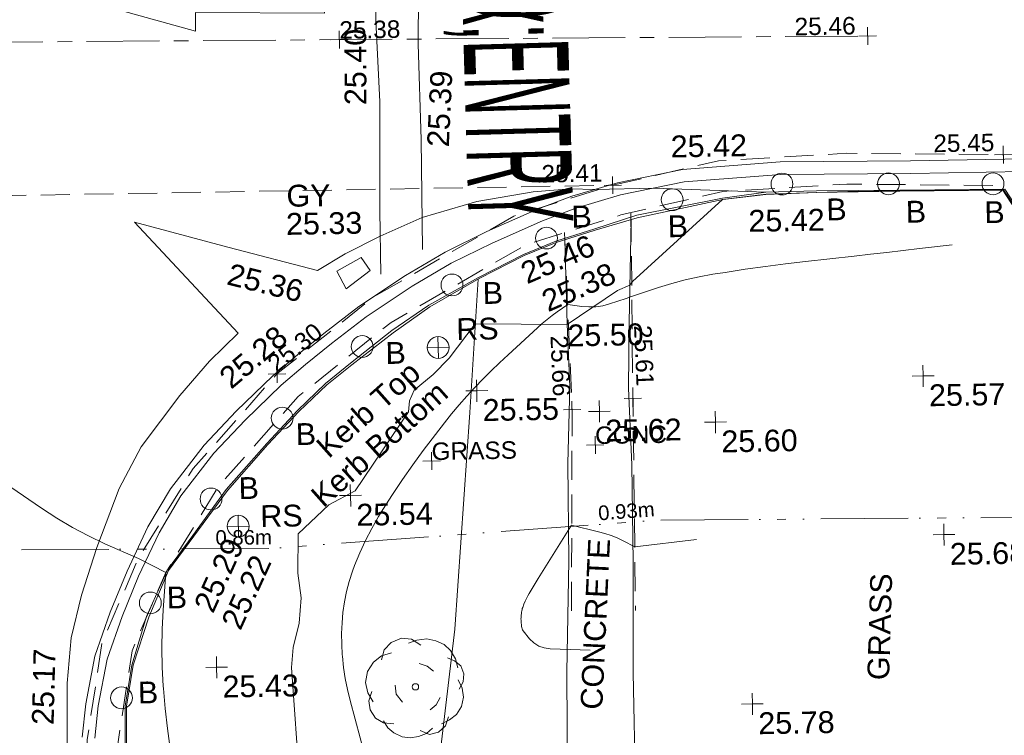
# Model space of a CAD drawing. Header units: millimetres. Extents: x -287732 to 520720, y -88450 to 287754.
# Tile 58 of 256: x -210665 to -193752, y 69863 to 82152. Entities that reach past the tile are written whole.
import ezdxf

# ---------------------------------------------------------------- set-up
doc = ezdxf.new("R2010")
doc.units = ezdxf.units.MM
for name, pattern in [('IMPORT-CENTER _6_', [2000, 1250, -250, 250, -250]), ('IMPORT-DASHED _2_', [750, 500, -250]), ('IMPORT-UG_EIR_QLB2 _2_', [2750, 1500, -300, 0, -300, 150, -300, 0, -200]), ('IMPORT-UG_ELEC_STREET LIGHTING_QLB2 _2_', [2700, 1500, -300, 0, -250, 150, -300, 0, -200])]:
    doc.linetypes.add(name, pattern=pattern)
for name, color, linetype, lineweight, true_color in [('00_TOPO_FOOTPATH', 7, 'Continuous', 9, 0xa50000), ('00_TOPO_FURN_BOLLARD', 7, 'Continuous', 9, 0x666666), ('00_TOPO_FURN_SIGN', 7, 'Continuous', 9, 0x666666), ('00_TOPO_KERB_BOTTOM', 1, 'Continuous', 9, 0xff0000), ('00_TOPO_KERB_TOP', 7, 'Continuous', 9, 0xa500a5), ('00_TOPO_LEVEL_SPOT', 7, 'Continuous', 9, 0x666666), ('00_TOPO_ROAD_MARKING_ARROWS', 7, 'Continuous', 9, 0x999999), ('00_TOPO_ROAD_MARKING_WHITE_CONTINUOUS', 7, 'Continuous', 9, 0x999999), ('00_TOPO_ROAD_MARKING_WHITE_DASH', 7, 'Continuous', 9, 0x999999), ('00_TOPO_ROAD_MARKING_YELLOW_CONTINUOUS', 40, 'Continuous', 9, 0xffbf00), ('00_TOPO_SERV_GULLY', 7, 'Continuous', 9, 0x5252a5), ('00_TOPO_TREE', 7, 'Continuous', 9, 0x666666), ('00_UAV_FORM_LINES', 7, 'Continuous', 9, 0x666666), ('01_DTM_CONTOUR_MNR', 7, 'Continuous', 9, 0xa5a552), ('12333-PUM-2D-U-0001-C01 - Rev2_REVIT IMPORT_dwg', 7, 'Continuous', 9, 0x767676), ('CONTOURS_MINOR', 7, 'Continuous', 9, 0x00a5a5), ('FORM_LINE', 7, 'IMPORT-DASHED _2_', 9, 0x00a500), ('FORM_LINE_LVL', 7, 'Continuous', 9, 0x00a500), ('PUM-EIRCOMM-NOTES', 6, 'Continuous', 9, 0xff00ff), ('PUM-EIRCOMM-QLB2', 6, 'IMPORT-UG_EIR_QLB2 _2_', 9, 0xff00ff), ('ROAD_CROWNLINE', 7, 'IMPORT-CENTER _6_', 9, 0xa500a5), ('ROAD_CROWNLINE_LVL', 7, 'Continuous', 9, 0xa500a5)]:
    doc.layers.add(name, color=color, linetype=linetype, lineweight=lineweight, true_color=true_color)
for name, color, linetype, lineweight in [('00_TOPO_ROAD_TEXT', 7, 'Continuous', 9), ('00_TOPO_SURFACE', 7, 'Continuous', 9), ('00_TOPO_SURVEY_TEXT', 7, 'Continuous', 9), ('CHANGE_OF_SURFACE', 7, 'IMPORT-DASHED _2_', 9), ('CHANGE_OF_SURFACE_LVL', 7, 'Continuous', 9), ('Text', 7, 'Continuous', 9), ('TEXT_TXT', 7, 'Continuous', 9)]:
    doc.layers.add(name, color=color, linetype=linetype, lineweight=lineweight)
doc.styles.add('Arial_1', font='arial.ttf', dxfattribs={"height": 250})
doc.styles.add('Arial_3', font='arial.ttf', dxfattribs={"height": 300})
doc.styles.add('Swis721 Lt BT_13', font='swissl.ttf', dxfattribs={"width": 0.341864, "height": 1700})
doc.styles.add('Swis721 Lt BT_2', font='swissl.ttf', dxfattribs={"height": 375})
doc.styles.add('Swis721 Lt BT_23', font='swissl.ttf', dxfattribs={"width": 0.371776, "height": 1800})
doc.styles.add('Swis721 Lt BT_24', font='swissl.ttf', dxfattribs={"width": 0.393621, "height": 1500})

# ---------------------------------------------------------------- blocks, each defined once
blk = doc.blocks.new('12333-PUM-2D-U-0001-C01 - Rev2_REVIT IMPORT_dwg_CONIFEROUS_TREE-2077068-Site Location Plan Proposed')
at = {"layer": '00_TOPO_TREE', "color": 254, "true_color": 0xcccccc, "flags": 128}
for points in [[(-1889, 1546), (-1718, 2118), (-1317, 2519), (-744, 2748), (-172, 2691), (344, 2347)], [(-344, 2462), (115, 2634), (687, 2691), (1202, 2576), (1660, 2347), (2004, 2004), (2290, 1546), (2405, 1031)], [(-2405, -802), (-2691, -286), (-2805, 286), (-2691, 916), (-2347, 1431), (-1889, 1775), (-1317, 1947)], [(229, 1317), (687, 1145), (1031, 859)], [(1832, 1603), (2233, 1431), (2576, 1145), (2748, 687), (2691, 229), (2462, -172)], [(-744, -859), (-1088, -401), (-1145, 115)], [(2405, 344), (2634, -115), (2691, -630), (2576, -1145), (2290, -1603), (1889, -1889), (1431, -2118)], [(-1260, -2061), (-1832, -2004), (-2290, -1718), (-2576, -1260), (-2634, -744), (-2462, -229)], [(1374, -630), (1145, -1031), (802, -1317)], [(916, -2347), (573, -2634), (115, -2805), (-344, -2863), (-802, -2805), (-1260, -2576), (-1603, -2290), (-1832, -1889)], [(1832, -1718), (1660, -2233), (1260, -2576), (744, -2691), (229, -2462)]]:
    blk.add_lwpolyline(points, dxfattribs=at)
at = {"layer": '00_TOPO_TREE', "color": 254, "true_color": 0xcccccc}
blk.add_circle((0, 0), 177, dxfattribs=at)
blk = doc.blocks.new('12333-PUM-2D-U-0001-C01 - Rev2_REVIT IMPORT_dwg_MSL_Bollard_2-2077182-Site Location Plan Proposed')
at = {"layer": '00_TOPO_FURN_BOLLARD', "color": 254, "true_color": 0xcccccc}
blk.add_circle((0, 0), 62.5, dxfattribs=at)
blk = doc.blocks.new('12333-PUM-2D-U-0001-C01 - Rev2_REVIT IMPORT_dwg_MSL_RoadSign_SYM-2077193-Site Location Plan Proposed')
at = {"layer": '00_TOPO_FURN_SIGN', "color": 254, "true_color": 0xcccccc}
for p, q in [((0, -500), (0, 500)), ((-500, 0), (500, 0))]:
    blk.add_line(p, q, dxfattribs=at)
blk.add_circle((0, 0), 500, dxfattribs=at)
blk = doc.blocks.new('12333-PUM-2D-U-0001-C01 - Rev2_REVIT IMPORT_dwg_MM-2077200-Site Location Plan Proposed')
at = {"layer": '00_TOPO_LEVEL_SPOT', "color": 254, "true_color": 0xcccccc, "flags": 128}
for points in [[(500, 0), (0, 0), (0, 500)], [(0, -500), (0, 0), (-500, 0)]]:
    blk.add_lwpolyline(points, dxfattribs=at)
blk = doc.blocks.new('12333-PUM-2D-U-0001-C01 - Rev2_REVIT IMPORT_dwg_MGS62954_T2_Galway_ITM_3d_Rev1-2077680-Site Location Plan Proposed')
at = {"layer": '00_TOPO_FOOTPATH', "color": 254, "true_color": 0xcccccc, "flags": 128}
for points in [[(533703202, 725637622), (533703137, 725635859), (533703108, 725634728), (533703141, 725633414), (533703134, 725631740), (533703100, 725629838), (533703109, 725627861), (533703121, 725626395)], [(533701840, 725626090), (533701941, 725627937), (533701960, 725629878), (533702029, 725631783), (533702044, 725633456), (533702097, 725634778), (533702072, 725635844), (533702058, 725637298)]]:
    blk.add_lwpolyline(points, dxfattribs=at)
at = {"layer": '00_TOPO_KERB_BOTTOM', "color": 254, "true_color": 0xcccccc, "flags": 128}
for points in [[(533711873, 725626316), (533711900, 725628397), (533711900, 725630583), (533711923, 725632282), (533711909, 725633712), (533711905, 725634546), (533711260, 725635501), (533710358, 725636869), (533709628, 725638035), (533707823, 725638047), (533706396, 725638062), (533705524, 725638053), (533704780, 725637963), (533703299, 725637695)], [(533703299, 725637695), (533702574, 725637475), (533701901, 725637276), (533701342, 725637057), (533700566, 725636676), (533699701, 725636212), (533699057, 725635788), (533698339, 725635244), (533697907, 725634902), (533697418, 725634444), (533696876, 725633888), (533696169, 725633110), (533695582, 725632330), (533695134, 725631748), (533694762, 725630954), (533694495, 725630124), (533694367, 725629419), (533694344, 725628205), (533694315, 725626646), (533694278, 725624866), (533694252, 725623326), (533694225, 725621808)]]:
    blk.add_lwpolyline(points, dxfattribs=at)
at = {"layer": '00_TOPO_KERB_TOP', "color": 254, "true_color": 0xcccccc, "flags": 128}
for points in [[(533711818, 725626316), (533711845, 725628398), (533711845, 725630584), (533711868, 725632282), (533711854, 725633711), (533711863, 725634532), (533711228, 725635477), (533710326, 725636849), (533709597, 725638019), (533707823, 725638031), (533706395, 725638032), (533705525, 725638015), (533704781, 725637938), (533703308, 725637651)], [(533703308, 725637651), (533702581, 725637452), (533701909, 725637254), (533701352, 725637036), (533700577, 725636655), (533699718, 725636185), (533699083, 725635748), (533698363, 725635212), (533697929, 725634876), (533697435, 725634427), (533696893, 725633872), (533696187, 725633095), (533695600, 725632316), (533695154, 725631736), (533694802, 725630943), (533694517, 725630119), (533694390, 725629417), (533694367, 725628204), (533694339, 725626646), (533694301, 725624866), (533694275, 725623335), (533694249, 725621808)]]:
    blk.add_lwpolyline(points, dxfattribs=at)
at = {"layer": '00_TOPO_ROAD_MARKING_ARROWS', "color": 254, "true_color": 0xcccccc, "flags": 128}
blk.add_lwpolyline([(533698000, 725641260), (533695780, 725641310), (533695780, 725640990), (533694360, 725641410), (533695780, 725641720), (533695770, 725641480), (533698010, 725641440)], close=True, dxfattribs=at)
at = {"layer": '00_TOPO_ROAD_MARKING_WHITE_CONTINUOUS', "color": 254, "true_color": 0xcccccc, "flags": 128}
blk.add_lwpolyline([(533698930, 725645690), (533698920, 725644450), (533698900, 725642970), (533698880, 725641120), (533698920, 725639720), (533698890, 725637850), (533698890, 725636760)], dxfattribs=at)
at = {"layer": '00_TOPO_ROAD_MARKING_WHITE_DASH', "color": 254, "true_color": 0xcccccc, "flags": 128}
blk.add_lwpolyline([(533699640, 725644920), (533699640, 725642410), (533699600, 725640700), (533699620, 725639060), (533699610, 725637170)], dxfattribs=at)
at = {"layer": '00_TOPO_ROAD_MARKING_YELLOW_CONTINUOUS', "color": 254, "true_color": 0xcccccc, "flags": 128}
for points in [[(533693620, 725628900), (533693690, 725629470), (533693860, 725630290), (533694140, 725631040), (533694440, 725631740), (533694810, 725632490), (533695210, 725633140), (533695800, 725633880), (533696360, 725634450), (533697000, 725635050), (533697430, 725635400), (533697890, 725635760), (533698500, 725636210), (533699310, 725636730), (533700000, 725637120), (533700720, 725637460), (533701600, 725637830), (533702190, 725638040), (533702980, 725638260), (533704100, 725638470), (533705780, 725638570), (533708020, 725638550), (533711260, 725638550)], [(533693836, 725628879), (533693904, 725629435), (533694069, 725630230), (533694341, 725630959), (533694637, 725631649), (533695000, 725632385), (533695388, 725633015), (533695963, 725633736), (533696512, 725634295), (533697143, 725634887), (533697565, 725635231), (533698021, 725635587), (533698623, 725636031), (533699422, 725636544), (533700100, 725636927), (533700808, 725637262), (533701678, 725637628), (533702256, 725637833), (533703029, 725638049), (533704127, 725638254), (533705785, 725638353), (533708019, 725638333), (533711257, 725638333)]]:
    blk.add_lwpolyline(points, dxfattribs=at)
at = {"layer": '00_TOPO_SERV_GULLY', "color": 254, "true_color": 0xcccccc}
for p, q in [((533698552, 725637055), (533698133, 725636827)), ((533698704, 725636827), (533698552, 725637055)), ((533698285, 725636522), (533698133, 725636827)), ((533698285, 725636522), (533698704, 725636827))]:
    blk.add_line(p, q, dxfattribs=at)
at = {"layer": '00_TOPO_SURFACE', "color": 254, "true_color": 0xcccccc, "flags": 128}
blk.add_lwpolyline([(533693360, 725628690), (533693380, 725629830), (533693460, 725630610), (533693650, 725631340), (533693930, 725632150), (533694330, 725633160), (533694720, 725633870), (533695400, 725634740), (533695920, 725635320), (533696420, 725635790), (533694670, 725637730), (533696270, 725637270), (533697800, 725636840), (533698280, 725637120), (533698890, 725637415), (533699613, 725637721), (533700560, 725637980), (533701530, 725638130), (533702170, 725638170), (533702585, 725638150), (533703600, 725638156), (533705524, 725638053)], dxfattribs=at)
at = {"layer": '00_UAV_FORM_LINES', "color": 254, "true_color": 0xcccccc, "flags": 128}
blk.add_lwpolyline([(533696882, 725621295), (533697476, 725622945), (533697928, 725623607), (533698749, 725624619), (533699162, 725625486), (533699391, 725626084), (533699553, 725626974), (533700054, 725630641), (533700375, 725634358), (533700555, 725636643)], dxfattribs=at)
at = {"layer": '01_DTM_CONTOUR_MNR', "color": 254, "true_color": 0xcccccc, "flags": 128}
blk.add_lwpolyline([(533697342, 725628018), (533697233, 725630033), (533697272, 725630379), (533697379, 725630793), (533697420, 725631230), (533697375, 725631650), (533697392, 725632327), (533697924, 725632813), (533698383, 725633048), (533699322, 725634388), (533699343, 725634579), (533699426, 725634759), (533699757, 725635021), (533700035, 725635298), (533700490, 725635880), (533702070, 725635840), (533702947, 725636408), (533703160, 725636500), (533703206, 725636558), (533704780, 725637940), (533705530, 725638020), (533706400, 725638035), (533706932, 725638038), (533707820, 725638035), (533709368, 725638024), (533709604, 725638021), (533709860, 725637642)], dxfattribs=at)
for name, p, xscale, yscale, zscale in [('12333-PUM-2D-U-0001-C01 - Rev2_REVIT IMPORT_dwg_MSL_Bollard_2-2077182-Site Location Plan Proposed', (533705803, 725638188), 3, 3, 3), ('12333-PUM-2D-U-0001-C01 - Rev2_REVIT IMPORT_dwg_MSL_Bollard_2-2077182-Site Location Plan Proposed', (533707632, 725638160), 3, 3, 3), ('12333-PUM-2D-U-0001-C01 - Rev2_REVIT IMPORT_dwg_MSL_Bollard_2-2077182-Site Location Plan Proposed', (533709428, 725638129), 3, 3, 3), ('12333-PUM-2D-U-0001-C01 - Rev2_REVIT IMPORT_dwg_MSL_Bollard_2-2077182-Site Location Plan Proposed', (533703914, 725637952), 3, 3, 3), ('12333-PUM-2D-U-0001-C01 - Rev2_REVIT IMPORT_dwg_MSL_Bollard_2-2077182-Site Location Plan Proposed', (533701744, 725637331), 3, 3, 3), ('12333-PUM-2D-U-0001-C01 - Rev2_REVIT IMPORT_dwg_MSL_Bollard_2-2077182-Site Location Plan Proposed', (533700106, 725636554), 3, 3, 3), ('12333-PUM-2D-U-0001-C01 - Rev2_REVIT IMPORT_dwg_MSL_Bollard_2-2077182-Site Location Plan Proposed', (533698546, 725635523), 3, 3, 3), ('12333-PUM-2D-U-0001-C01 - Rev2_REVIT IMPORT_dwg_MSL_RoadSign_SYM-2077193-Site Location Plan Proposed', (533699850, 725635484), 0.375, 0.375, 0.375), ('12333-PUM-2D-U-0001-C01 - Rev2_REVIT IMPORT_dwg_MM-2077200-Site Location Plan Proposed', (533708170, 725634850), 0.375, 0.375, 0.375), ('12333-PUM-2D-U-0001-C01 - Rev2_REVIT IMPORT_dwg_MM-2077200-Site Location Plan Proposed', (533700500, 725634730), 0.375, 0.375, 0.375), ('12333-PUM-2D-U-0001-C01 - Rev2_REVIT IMPORT_dwg_MSL_Bollard_2-2077182-Site Location Plan Proposed', (533697150, 725634319), 3, 3, 3), ('12333-PUM-2D-U-0001-C01 - Rev2_REVIT IMPORT_dwg_MM-2077200-Site Location Plan Proposed', (533702600, 725634340), 0.375, 0.375, 0.375), ('12333-PUM-2D-U-0001-C01 - Rev2_REVIT IMPORT_dwg_MM-2077200-Site Location Plan Proposed', (533704590, 725634120), 0.375, 0.375, 0.375), ('12333-PUM-2D-U-0001-C01 - Rev2_REVIT IMPORT_dwg_MSL_Bollard_2-2077182-Site Location Plan Proposed', (533695904, 725632952), 3, 3, 3), ('12333-PUM-2D-U-0001-C01 - Rev2_REVIT IMPORT_dwg_MM-2077200-Site Location Plan Proposed', (533698300, 725632970), 0.375, 0.375, 0.375), ('12333-PUM-2D-U-0001-C01 - Rev2_REVIT IMPORT_dwg_MSL_RoadSign_SYM-2077193-Site Location Plan Proposed', (533696362, 725632476), 0.375, 0.375, 0.375), ('12333-PUM-2D-U-0001-C01 - Rev2_REVIT IMPORT_dwg_MM-2077200-Site Location Plan Proposed', (533708480, 725632120), 0.375, 0.375, 0.375), ('12333-PUM-2D-U-0001-C01 - Rev2_REVIT IMPORT_dwg_MSL_Bollard_2-2077182-Site Location Plan Proposed', (533694830, 725631185), 3, 3, 3), ('12333-PUM-2D-U-0001-C01 - Rev2_REVIT IMPORT_dwg_CONIFEROUS_TREE-2077068-Site Location Plan Proposed', (533699358, 725629665), 0.3048, 0.3048, 0.3048), ('12333-PUM-2D-U-0001-C01 - Rev2_REVIT IMPORT_dwg_MM-2077200-Site Location Plan Proposed', (533695950, 725630060), 0.375, 0.375, 0.375), ('12333-PUM-2D-U-0001-C01 - Rev2_REVIT IMPORT_dwg_MSL_Bollard_2-2077182-Site Location Plan Proposed', (533694307, 725629563), 3, 3, 3), ('12333-PUM-2D-U-0001-C01 - Rev2_REVIT IMPORT_dwg_MM-2077200-Site Location Plan Proposed', (533705140, 725629270), 0.375, 0.375, 0.375)]:
    blk.add_blockref(name, p, dxfattribs=dict(xscale=xscale, yscale=yscale, zscale=zscale))
at = {"layer": '00_TOPO_FOOTPATH', "color": 251, "true_color": 0x666666, "insert": (533702072, 725635839), "char_height": 375, "width": 1495.9, "attachment_point": 1, "line_spacing_factor": 1.005062, "style": 'Swis721 Lt BT_2'}
blk.add_mtext('25.50', dxfattribs=at)
at = {"layer": '00_TOPO_FURN_BOLLARD', "char_height": 375, "width": 398.91, "attachment_point": 1, "line_spacing_factor": 1.005062, "style": 'Swis721 Lt BT_2'}
for insert in [(533702178, 725637877), (533706557, 725637925), (533707921, 725637861), (533709270, 725637830), (533703828, 725637683), (533700630, 725636593), (533698943, 725635592), (533697378, 725634226), (533696380, 725633316), (533695113, 725631459), (533694590, 725629837)]:
    blk.add_mtext('B', dxfattribs=dict(at, insert=insert))
at = {"layer": '00_TOPO_FURN_SIGN', "char_height": 375, "width": 783.57, "attachment_point": 1, "line_spacing_factor": 1.005062, "style": 'Swis721 Lt BT_2'}
for insert in [(533700166, 725635981), (533696744, 725632829)]:
    blk.add_mtext('RS', dxfattribs=dict(at, insert=insert))
at = {"layer": '00_TOPO_KERB_BOTTOM', "color": 251, "true_color": 0x666666, "char_height": 375, "attachment_point": 1, "line_spacing_factor": 1.005062, "style": 'Swis721 Lt BT_2'}
for s, insert, width, rotation in [('25.38', (533701603, 725636401), 1495.9, 22.5916), ('Kerb Bottom', (533697585, 725633038), 3414.46, 40.6961), ('25.22', (533696030, 725630832), 1495.9, 64.4954)]:
    blk.add_mtext(s, dxfattribs=dict(at, insert=insert, width=width, rotation=rotation))
at = {"layer": '00_TOPO_KERB_TOP', "color": 251, "true_color": 0x666666, "char_height": 375, "attachment_point": 1, "line_spacing_factor": 1.005062, "style": 'Swis721 Lt BT_2'}
for s, insert, width, rotation in [('25.46', (533701251, 725636887), 1495.9, 22.5916), ('Kerb Top', (533697691, 725633883), 2493.17, 40.6961), ('25.29', (533695564, 725631132), 1495.9, 64.4954)]:
    blk.add_mtext(s, dxfattribs=dict(at, insert=insert, width=width, rotation=rotation))
at = {"layer": '00_TOPO_LEVEL_SPOT', "char_height": 375, "width": 1495.9, "attachment_point": 1, "line_spacing_factor": 1.005062, "style": 'Swis721 Lt BT_2'}
for s, insert in [('25.57', (533708265, 725634703)), ('25.55', (533700595, 725634583)), ('25.62', (533702695, 725634193)), ('25.60', (533704685, 725633973)), ('25.54', (533698395, 725632823)), ('25.68', (533708575, 725631973)), ('25.43', (533696045, 725629913)), ('25.78', (533705235, 725629123))]:
    blk.add_mtext(s, dxfattribs=dict(at, insert=insert))
at = {"layer": '00_TOPO_ROAD_MARKING_WHITE_CONTINUOUS', "color": 251, "true_color": 0x666666, "insert": (533698316, 725639673), "char_height": 375, "width": 1495.9, "attachment_point": 1, "rotation": 89.1897, "line_spacing_factor": 1.005062, "style": 'Swis721 Lt BT_2'}
blk.add_mtext('25.40', dxfattribs=at)
at = {"layer": '00_TOPO_ROAD_MARKING_WHITE_DASH', "color": 251, "true_color": 0x666666, "insert": (533699718, 725638941), "char_height": 375, "width": 1495.9, "attachment_point": 1, "rotation": 86.2568, "line_spacing_factor": 1.005062, "style": 'Swis721 Lt BT_2'}
blk.add_mtext('25.39', dxfattribs=at)
at = {"layer": '00_TOPO_ROAD_MARKING_YELLOW_CONTINUOUS', "color": 251, "true_color": 0x666666, "insert": (533703903, 725639053), "char_height": 375, "width": 1495.9, "attachment_point": 1, "line_spacing_factor": 1.005062, "style": 'Swis721 Lt BT_2'}
blk.add_mtext('25.42', dxfattribs=at)
at = {"layer": '00_TOPO_ROAD_MARKING_YELLOW_CONTINUOUS', "color": 251, "true_color": 0x666666, "insert": (533696045, 725635109), "char_height": 375, "width": 1495.9, "attachment_point": 1, "rotation": 39.1225, "line_spacing_factor": 1.005062, "style": 'Swis721 Lt BT_2'}
blk.add_mtext('25.28', dxfattribs=at)
at = {"layer": '00_TOPO_ROAD_TEXT', "color": 251, "true_color": 0x666666, "attachment_point": 1, "line_spacing_factor": 1.005062}
for s, insert, char_height, width, rotation, style in [('x;NO', (533702151, 725642960), 1700, 2088.21, 271.0429, 'Swis721 Lt BT_13'), ('x;ENTRY', (533702168, 725641495), 1800, 4215.93, 270.6275, 'Swis721 Lt BT_23'), ('x;STOP', (533688644, 725636056), 1500, 3153.27, 358.6945, 'Swis721 Lt BT_24')]:
    blk.add_mtext(s, dxfattribs=dict(at, insert=insert, char_height=char_height, width=width, rotation=rotation, style=style))
at = {"layer": '00_TOPO_SERV_GULLY', "color": 251, "true_color": 0x666666, "char_height": 375, "attachment_point": 1, "line_spacing_factor": 1.005062, "style": 'Swis721 Lt BT_2'}
for s, insert, width in [('GY', (533697290, 725638321), 821.56), ('25.33', (533697273, 725637838), 1495.9)]:
    blk.add_mtext(s, dxfattribs=dict(at, insert=insert, width=width))
at = {"layer": '00_TOPO_SURFACE', "color": 251, "true_color": 0x666666, "insert": (533705216, 725637752), "char_height": 375, "width": 1495.9, "attachment_point": 1, "line_spacing_factor": 1.005062, "style": 'Swis721 Lt BT_2'}
blk.add_mtext('25.42', dxfattribs=at)
at = {"layer": '00_TOPO_SURFACE', "color": 251, "true_color": 0x666666, "char_height": 375, "width": 1495.9, "attachment_point": 1, "line_spacing_factor": 1.005062, "style": 'Swis721 Lt BT_2'}
for s, insert, rotation in [('25.36', (533696316, 725636998), 345.1283), ('25.17', (533692758, 725629131), 87.6372)]:
    blk.add_mtext(s, dxfattribs=dict(at, insert=insert, rotation=rotation))
at = {"layer": '00_TOPO_SURVEY_TEXT', "color": 251, "true_color": 0x666666, "char_height": 375, "attachment_point": 1, "line_spacing_factor": 1.005062, "style": 'Swis721 Lt BT_2'}
for s, insert, width, rotation in [('CONCRETE', (533702184, 725629234), 3286.24, 86.341), ('GRASS', (533707119, 725629651), 2018.28, 87.272)]:
    blk.add_mtext(s, dxfattribs=dict(at, insert=insert, width=width, rotation=rotation))
blk = doc.blocks.new('12333-PUM-2D-U-0001-C01 - Rev2_REVIT IMPORT_dwg_SPOT-2077769-Site Location Plan Proposed')
at = {"layer": 'CHANGE_OF_SURFACE_LVL', "color": 253, "true_color": 0xaaaaaa}
for p, q in [((-500, 0), (500, 0)), ((0, 500), (0, -500))]:
    blk.add_line(p, q, dxfattribs=at)
blk = doc.blocks.new('12333-PUM-2D-U-0001-C01 - Rev2_REVIT IMPORT_dwg_SPOT-2077773-Site Location Plan Proposed')
at = {"layer": 'FORM_LINE_LVL', "color": 9, "true_color": 0xaae1aa}
for p, q in [((-500, 0), (500, 0)), ((0, 500), (0, -500))]:
    blk.add_line(p, q, dxfattribs=at)
blk = doc.blocks.new('12333-PUM-2D-U-0001-C01 - Rev2_REVIT IMPORT_dwg_SPOT-2077774-Site Location Plan Proposed')
at = {"layer": 'ROAD_CROWNLINE_LVL', "color": 254, "true_color": 0xe1aae1}
for p, q in [((-500, 0), (500, 0)), ((0, 500), (0, -500))]:
    blk.add_line(p, q, dxfattribs=at)
blk = doc.blocks.new('12333-PUM-2D-U-0001-C01 - Rev2_REVIT IMPORT_dwg_SPOT-2077713-Site Location Plan Proposed')
at = {"layer": 'Text', "color": 253, "true_color": 0xaaaaaa}
for p, q in [((-500, 0), (500, 0)), ((0, 500), (0, -500))]:
    blk.add_line(p, q, dxfattribs=at)
blk = doc.blocks.new('12333-PUM-2D-U-0001-C01 - Rev2_REVIT IMPORT_dwg-1620468-Site Location Plan Proposed')
at = {"layer": 'CHANGE_OF_SURFACE', "color": 253, "true_color": 0xaaaaaa, "flags": 128}
for points in [[(52520, 7422), (52627, 13003), (52912, 14672), (53559, 16100), (54528, 17628), (55994, 19224), (57678, 20519), (60108, 21863), (61818, 22365), (63639, 22751), (65833, 22843), (68533, 22771)], [(53049, 7411), (53156, 12953), (53422, 14516), (54026, 15848), (54950, 17304), (56353, 18832), (57969, 20075), (60314, 21371), (61948, 21851), (63706, 22224), (65837, 22313), (68519, 22242)], [(62121, 21888), (62099, 18698), (62081, 15057)], [(60975, 21565), (61051, 18521), (60980, 15004)]]:
    blk.add_lwpolyline(points, dxfattribs=at)
at = {"layer": 'CONTOURS_MINOR', "color": 254, "true_color": 0xaae1e1, "flags": 128}
for points in [[(54748, 8849), (54652, 8898), (54615, 8950), (54093, 12483), (54047, 12826), (54007, 13169), (53976, 13514), (53951, 13859), (53948, 13900), (53936, 14225), (53934, 14550), (53946, 14875), (53969, 15200), (54028, 15849), (53558, 16099), (52989, 16362), (52709, 16502), (52434, 16651), (52169, 16815), (51909, 16989), (50558, 17949)], [(57552, 11985), (57150, 13594), (57108, 13783), (57074, 13974), (57050, 14166), (57033, 14359), (57031, 14382), (57025, 14564), (57026, 14747), (57037, 14929), (57054, 15110), (57083, 15290), (57121, 15468), (57172, 15642), (57232, 15814), (57270, 15911), (57362, 16126), (57462, 16338), (57574, 16543), (57694, 16744), (57772, 16866), (57941, 17121), (58115, 17374), (58297, 17621), (58483, 17864), (58854, 18333), (58981, 18488), (59111, 18640), (59246, 18788), (59385, 18933), (59527, 19074), (59672, 19214), (59819, 19350), (59968, 19485), (60483, 19941), (60566, 20012), (60651, 20080), (60738, 20145), (60827, 20208), (61008, 20329), (61250, 20291), (61370, 20281), (61489, 20281), (61608, 20298), (61725, 20326), (62016, 20416), (62108, 20449), (62569, 20593), (62801, 20660), (63034, 20718), (63271, 20766), (63509, 20805), (63721, 20835), (64067, 20882), (64413, 20925), (64760, 20963), (65107, 20998), (65941, 21076), (66222, 21102), (66503, 21129), (66784, 21156), (67066, 21184), (67628, 21239)], [(61288, 14389), (60601, 14422), (60500, 14440), (60407, 14474), (60326, 14531), (60253, 14603), (60147, 14741), (60136, 14758), (60127, 14777), (60121, 14796), (60118, 14817), (60112, 14904), (60111, 14924), (60111, 14944), (60112, 14964), (60114, 14984), (60124, 15063), (60127, 15083), (60132, 15102), (60137, 15121), (60144, 15140), (60167, 15198), (60187, 15246), (60209, 15292), (60233, 15337), (60259, 15382), (60275, 15409), (60310, 15466), (60346, 15523), (60382, 15580), (60419, 15636), (61008, 16539), (61470, 16420), (61578, 16388), (61684, 16351), (61787, 16306), (61889, 16257), (62088, 16149), (63148, 16259)]]:
    blk.add_lwpolyline(points, dxfattribs=at)
at = {"layer": 'FORM_LINE', "color": 9, "true_color": 0xaae1aa, "flags": 128}
blk.add_lwpolyline([(40743, 22476), (50556, 22368), (61818, 22365)], dxfattribs=at)
at = {"layer": 'PUM-EIRCOMM-QLB2', "color": 211, "true_color": 0xffaaff, "flags": 128}
blk.add_lwpolyline([(94166, 15009), (88809, 16164), (77898, 16441), (70070, 16526), (62436, 16598), (55862, 16232), (47836, 16319), (40626, 16346), (40294, 21196), (30564, 21787), (30567, 22032)], dxfattribs=at)
at = {"layer": 'ROAD_CROWNLINE', "color": 254, "true_color": 0xe1aae1, "flags": 128}
blk.add_lwpolyline([(40825, 25132), (46635, 25053), (57167, 24946), (66239, 24851)], dxfattribs=at)
blk.add_blockref('12333-PUM-2D-U-0001-C01 - Rev2_REVIT IMPORT_dwg_MGS62954_T2_Galway_ITM_3d_Rev1-2077680-Site Location Plan Proposed', (-533641080, -725615854))
at = {"xscale": 0.3, "yscale": 0.3, "zscale": 0.3}
for name, p in [('12333-PUM-2D-U-0001-C01 - Rev2_REVIT IMPORT_dwg_SPOT-2077774-Site Location Plan Proposed', (57167, 24946)), ('12333-PUM-2D-U-0001-C01 - Rev2_REVIT IMPORT_dwg_SPOT-2077774-Site Location Plan Proposed', (66239, 24851)), ('12333-PUM-2D-U-0001-C01 - Rev2_REVIT IMPORT_dwg_SPOT-2077769-Site Location Plan Proposed', (68533, 22771)), ('12333-PUM-2D-U-0001-C01 - Rev2_REVIT IMPORT_dwg_SPOT-2077773-Site Location Plan Proposed', (61818, 22365)), ('12333-PUM-2D-U-0001-C01 - Rev2_REVIT IMPORT_dwg_SPOT-2077769-Site Location Plan Proposed', (55994, 19224)), ('12333-PUM-2D-U-0001-C01 - Rev2_REVIT IMPORT_dwg_SPOT-2077769-Site Location Plan Proposed', (62099, 18698)), ('12333-PUM-2D-U-0001-C01 - Rev2_REVIT IMPORT_dwg_SPOT-2077769-Site Location Plan Proposed', (61051, 18521)), ('12333-PUM-2D-U-0001-C01 - Rev2_REVIT IMPORT_dwg_SPOT-2077713-Site Location Plan Proposed', (61438, 17910)), ('12333-PUM-2D-U-0001-C01 - Rev2_REVIT IMPORT_dwg_SPOT-2077713-Site Location Plan Proposed', (58625, 17684))]:
    blk.add_blockref(name, p, dxfattribs=at)
at = {"layer": 'CHANGE_OF_SURFACE_LVL', "insert": (67335, 23135), "char_height": 300, "width": 1256.11, "attachment_point": 1, "line_spacing_factor": 0.941778, "style": 'Arial_3'}
blk.add_mtext('25.45', dxfattribs=at)
at = {"layer": 'CHANGE_OF_SURFACE_LVL', "char_height": 300, "width": 1256.11, "attachment_point": 1, "line_spacing_factor": 0.941778, "style": 'Arial_3'}
for s, insert, rotation in [('25.30', (55802, 19473), 37.5686), ('25.66', (61002, 19806), 271.4274), ('25.61', (62440, 19957), 271.4274)]:
    blk.add_mtext(s, dxfattribs=dict(at, insert=insert, rotation=rotation))
at = {"layer": 'FORM_LINE_LVL', "insert": (60596, 22731), "char_height": 300, "width": 1256.11, "attachment_point": 1, "line_spacing_factor": 0.941778, "style": 'Arial_3'}
blk.add_mtext('25.41', dxfattribs=at)
at = {"layer": 'PUM-EIRCOMM-NOTES', "char_height": 250, "width": 1160.03, "attachment_point": 2, "line_spacing_factor": 0.941778, "style": 'Arial_1'}
for s, insert, rotation in [('0.93m', (61946, 16890), 3.1866), ('0.86m', (55374, 16554), 359.379)]:
    blk.add_mtext(s, dxfattribs=dict(at, insert=insert, rotation=rotation))
at = {"layer": 'ROAD_CROWNLINE_LVL', "char_height": 300, "width": 1256.11, "attachment_point": 1, "line_spacing_factor": 0.941778, "style": 'Arial_3'}
for s, insert in [('25.38', (57167, 25261)), ('25.46', (64987, 25183))]:
    blk.add_mtext(s, dxfattribs=dict(at, insert=insert))
at = {"layer": 'TEXT_TXT', "char_height": 300, "attachment_point": 1, "line_spacing_factor": 0.941778, "style": 'Arial_3'}
for s, insert, width in [('CONC', (61438, 18225), 1469.14), ('GRASS', (58625, 17999), 1751.95)]:
    blk.add_mtext(s, dxfattribs=dict(at, insert=insert, width=width))

msp = doc.modelspace()

# ---------------------------------------------------------------- block references
at = {"layer": '12333-PUM-2D-U-0001-C01 - Rev2_REVIT IMPORT_dwg', "color": 254, "linetype": 'IMPORT-UG_ELEC_STREET LIGHTING_QLB2 _2_', "true_color": 0xffd4d4, "rotation": 0.9999999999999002}
msp.add_blockref('12333-PUM-2D-U-0001-C01 - Rev2_REVIT IMPORT_dwg-1620468-Site Location Plan Proposed', (-261895, 55870), dxfattribs=at)

doc.saveas('drawing.dxf')
